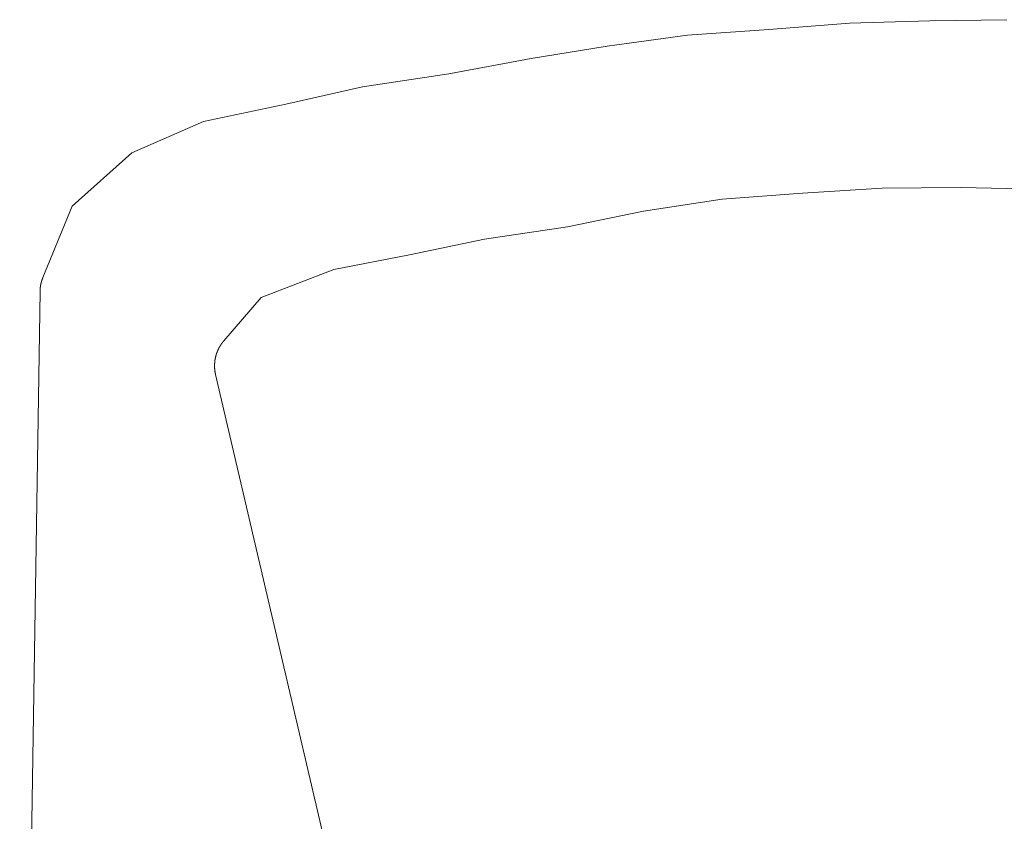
# Model space of a CAD drawing. Header units: metres. Extents: x 158874 to 185002, y -166493 to -154354.
# Tile 19 of 95: x 177589 to 177611, y -159975 to -159957. Entities that reach past the tile are written whole.
import ezdxf

# ---------------------------------------------------------------- set-up
doc = ezdxf.new("R2010")
doc.units = ezdxf.units.M
doc.layers.add('001_Dark_1 10', color=7, linetype='Continuous', lineweight=0)
doc.layers.add('wymiarowanie9', color=1, linetype='Continuous', lineweight=9)

# ---------------------------------------------------------------- blocks, each defined once
blk = doc.blocks.new('umywalka')
at = {"layer": '001_Dark_1 10', "color": 1}
for points in [[(179549.495, -159253.636, 0), (179551.212, -159253.615, 0)], [(179544.083, -159253.958, 0), (179545.899, -159253.835, 0)], [(179545.899, -159253.835, 0), (179547.697, -159253.694, 0)], [(179547.697, -159253.694, 0), (179549.495, -159253.636, 0)], [(179542.286, -159254.209, 0), (179544.083, -159253.958, 0)], [(179540.591, -159254.477, 0), (179542.286, -159254.209, 0)], [(179538.75, -159254.821, 0), (179540.591, -159254.477, 0)], [(179536.826, -159255.11, 0), (179538.75, -159254.821, 0)], [(179535.113, -159255.498, 0), (179536.826, -159255.11, 0)], [(179533.273, -159255.888, 0), (179535.113, -159255.498, 0)], [(179531.675, -159256.586, 0), (179533.273, -159255.888, 0)], [(179530.339, -159257.778, 0), (179531.675, -159256.586, 0)], [(179548.43, -159257.376, 0), (179550.174, -159257.364, 0)], [(179550.174, -159257.364, 0), (179551.909, -159257.398, 0)], [(179544.852, -159257.621, 0), (179546.65, -159257.489, 0)], [(179546.65, -159257.489, 0), (179548.43, -159257.376, 0)], [(179529.685, -159259.372, 0), (179530.339, -159257.778, 0)], [(179543.102, -159257.89, 0), (179544.852, -159257.621, 0)], [(179541.399, -159258.241, 0), (179543.102, -159257.89, 0)], [(179539.547, -159258.511, 0), (179541.399, -159258.241, 0)], [(179537.871, -159258.862, 0), (179539.547, -159258.511, 0)], [(179536.186, -159259.194, 0), (179537.871, -159258.862, 0)], [(179534.56, -159259.82, 0), (179536.186, -159259.194, 0)], [(179529.685, -159259.372, 0), (179529.685, -159259.373, 0), (179529.684, -159259.375, 0), (179529.684, -159259.376, 0), (179529.683, -159259.377, 0), (179529.683, -159259.378, 0), (179529.682, -159259.379, 0), (179529.682, -159259.38, 0), (179529.681, -159259.382, 0), (179529.681, -159259.383, 0), (179529.681, -159259.384, 0), (179529.68, -159259.385, 0), (179529.68, -159259.386, 0), (179529.679, -159259.387, 0), (179529.679, -159259.388, 0), (179529.678, -159259.39, 0), (179529.678, -159259.391, 0), (179529.677, -159259.392, 0), (179529.677, -159259.393, 0), (179529.677, -159259.394, 0), (179529.676, -159259.395, 0), (179529.676, -159259.397, 0), (179529.675, -159259.398, 0), (179529.675, -159259.399, 0), (179529.674, -159259.4, 0), (179529.674, -159259.401, 0), (179529.674, -159259.402, 0), (179529.673, -159259.404, 0), (179529.673, -159259.405, 0), (179529.672, -159259.406, 0), (179529.672, -159259.407, 0), (179529.671, -159259.408, 0), (179529.671, -159259.409, 0), (179529.671, -159259.411, 0), (179529.67, -159259.412, 0), (179529.67, -159259.413, 0), (179529.669, -159259.414, 0), (179529.669, -159259.415, 0), (179529.669, -159259.416, 0), (179529.668, -159259.418, 0), (179529.668, -159259.419, 0), (179529.667, -159259.42, 0), (179529.667, -159259.421, 0), (179529.667, -159259.422, 0), (179529.666, -159259.423, 0), (179529.666, -159259.425, 0), (179529.665, -159259.426, 0), (179529.665, -159259.427, 0), (179529.665, -159259.428, 0), (179529.664, -159259.429, 0), (179529.664, -159259.43, 0), (179529.663, -159259.432, 0), (179529.663, -159259.433, 0), (179529.663, -159259.434, 0), (179529.662, -159259.435, 0), (179529.662, -159259.436, 0), (179529.662, -159259.438, 0), (179529.661, -159259.439, 0), (179529.661, -159259.44, 0), (179529.66, -159259.441, 0), (179529.66, -159259.442, 0), (179529.66, -159259.443, 0), (179529.659, -159259.445, 0), (179529.659, -159259.446, 0), (179529.659, -159259.447, 0), (179529.658, -159259.448, 0), (179529.658, -159259.449, 0), (179529.657, -159259.451, 0), (179529.657, -159259.452, 0), (179529.657, -159259.453, 0), (179529.656, -159259.454, 0), (179529.656, -159259.455, 0), (179529.656, -159259.457, 0), (179529.655, -159259.458, 0), (179529.655, -159259.459, 0), (179529.655, -159259.46, 0), (179529.654, -159259.461, 0), (179529.654, -159259.462, 0), (179529.654, -159259.464, 0), (179529.653, -159259.465, 0), (179529.653, -159259.466, 0), (179529.653, -159259.467, 0), (179529.652, -159259.468, 0), (179529.652, -159259.47, 0), (179529.652, -159259.471, 0), (179529.651, -159259.472, 0), (179529.651, -159259.473, 0), (179529.651, -159259.474, 0), (179529.65, -159259.476, 0), (179529.65, -159259.477, 0), (179529.65, -159259.478, 0), (179529.649, -159259.479, 0), (179529.649, -159259.48, 0), (179529.649, -159259.482, 0), (179529.649, -159259.483, 0), (179529.648, -159259.484, 0), (179529.648, -159259.485, 0), (179529.648, -159259.486, 0), (179529.647, -159259.488, 0), (179529.647, -159259.489, 0), (179529.647, -159259.49, 0), (179529.646, -159259.491, 0), (179529.646, -159259.492, 0), (179529.646, -159259.494, 0), (179529.645, -159259.495, 0), (179529.645, -159259.496, 0), (179529.645, -159259.497, 0), (179529.645, -159259.498, 0), (179529.644, -159259.5, 0), (179529.644, -159259.501, 0), (179529.644, -159259.502, 0), (179529.643, -159259.503, 0), (179529.643, -159259.504, 0), (179529.643, -159259.506, 0), (179529.643, -159259.507, 0), (179529.642, -159259.508, 0), (179529.642, -159259.509, 0), (179529.642, -159259.511, 0), (179529.642, -159259.512, 0), (179529.641, -159259.513, 0), (179529.641, -159259.514, 0), (179529.641, -159259.515, 0), (179529.641, -159259.517, 0), (179529.64, -159259.518, 0), (179529.64, -159259.519, 0), (179529.64, -159259.52, 0), (179529.64, -159259.521, 0), (179529.639, -159259.523, 0), (179529.639, -159259.524, 0), (179529.639, -159259.525, 0), (179529.639, -159259.526, 0), (179529.638, -159259.528, 0), (179529.638, -159259.529, 0), (179529.638, -159259.53, 0), (179529.638, -159259.531, 0), (179529.637, -159259.532, 0), (179529.637, -159259.534, 0), (179529.637, -159259.535, 0), (179529.637, -159259.536, 0), (179529.636, -159259.537, 0), (179529.636, -159259.538, 0), (179529.636, -159259.54, 0), (179529.636, -159259.541, 0), (179529.635, -159259.542, 0), (179529.635, -159259.543, 0), (179529.635, -159259.545, 0), (179529.635, -159259.546, 0), (179529.635, -159259.547, 0), (179529.634, -159259.548, 0), (179529.634, -159259.549, 0), (179529.634, -159259.551, 0), (179529.634, -159259.552, 0), (179529.634, -159259.553, 0), (179529.633, -159259.554, 0), (179529.633, -159259.556, 0), (179529.633, -159259.557, 0), (179529.633, -159259.558, 0), (179529.633, -159259.559, 0), (179529.632, -159259.56, 0), (179529.632, -159259.562, 0), (179529.632, -159259.563, 0), (179529.632, -159259.564, 0), (179529.632, -159259.565, 0), (179529.631, -159259.567, 0), (179529.631, -159259.568, 0), (179529.631, -159259.569, 0), (179529.631, -159259.57, 0), (179529.631, -159259.571, 0), (179529.63, -159259.573, 0), (179529.63, -159259.574, 0), (179529.63, -159259.575, 0), (179529.63, -159259.576, 0), (179529.63, -159259.578, 0), (179529.63, -159259.579, 0), (179529.629, -159259.58, 0), (179529.629, -159259.581, 0), (179529.629, -159259.583, 0), (179529.629, -159259.584, 0), (179529.629, -159259.585, 0), (179529.629, -159259.586, 0), (179529.628, -159259.587, 0), (179529.628, -159259.589, 0), (179529.628, -159259.59, 0), (179529.628, -159259.591, 0), (179529.628, -159259.592, 0), (179529.628, -159259.594, 0), (179529.628, -159259.595, 0), (179529.627, -159259.596, 0), (179529.627, -159259.597, 0), (179529.627, -159259.598, 0), (179529.627, -159259.6, 0), (179529.627, -159259.601, 0), (179529.627, -159259.602, 0), (179529.627, -159259.603, 0), (179529.626, -159259.605, 0), (179529.626, -159259.606, 0), (179529.626, -159259.607, 0), (179529.626, -159259.608, 0), (179529.626, -159259.61, 0), (179529.626, -159259.611, 0), (179529.626, -159259.612, 0), (179529.626, -159259.613, 0), (179529.625, -159259.615, 0), (179529.625, -159259.616, 0), (179529.625, -159259.617, 0), (179529.625, -159259.618, 0), (179529.625, -159259.619, 0), (179529.625, -159259.621, 0), (179529.625, -159259.622, 0), (179529.625, -159259.623, 0), (179529.625, -159259.624, 0), (179529.624, -159259.626, 0), (179529.624, -159259.627, 0), (179529.624, -159259.628, 0), (179529.624, -159259.629, 0), (179529.624, -159259.631, 0), (179529.624, -159259.632, 0), (179529.624, -159259.633, 0), (179529.624, -159259.634, 0), (179529.624, -159259.636, 0), (179529.624, -159259.637, 0), (179529.624, -159259.638, 0), (179529.623, -159259.639, 0), (179529.623, -159259.64, 0), (179529.623, -159259.642, 0), (179529.623, -159259.643, 0), (179529.623, -159259.644, 0), (179529.623, -159259.645, 0), (179529.623, -159259.647, 0), (179529.623, -159259.648, 0), (179529.623, -159259.649, 0), (179529.623, -159259.65, 0), (179529.623, -159259.652, 0), (179529.623, -159259.653, 0), (179529.623, -159259.654, 0), (179529.623, -159259.655, 0), (179529.623, -159259.657, 0), (179529.622, -159259.658, 0), (179529.622, -159259.659, 0), (179529.622, -159259.66, 0), (179529.622, -159259.662, 0), (179529.622, -159259.663, 0), (179529.622, -159259.664, 0), (179529.622, -159259.665, 0), (179529.622, -159259.666, 0), (179529.622, -159259.668, 0), (179529.622, -159259.669, 0), (179529.622, -159259.67, 0), (179529.622, -159259.671, 0), (179529.622, -159259.673, 0), (179529.622, -159259.674, 0), (179529.622, -159259.675, 0), (179529.622, -159259.676, 0), (179529.622, -159259.678, 0), (179529.622, -159259.679, 0), (179529.622, -159259.68, 0), (179529.622, -159259.681, 0)], [(179529.168, -159288.545, 0), (179529.622, -159259.681, 0)], [(179533.726, -159260.786, 0), (179534.56, -159259.82, 0)], [(179533.726, -159260.786, 0), (179533.724, -159260.788, 0), (179533.722, -159260.791, 0), (179533.72, -159260.793, 0), (179533.718, -159260.795, 0), (179533.716, -159260.798, 0), (179533.714, -159260.8, 0), (179533.712, -159260.803, 0), (179533.71, -159260.805, 0), (179533.708, -159260.807, 0), (179533.706, -159260.81, 0), (179533.704, -159260.812, 0), (179533.702, -159260.815, 0), (179533.7, -159260.817, 0), (179533.698, -159260.82, 0), (179533.696, -159260.822, 0), (179533.694, -159260.825, 0), (179533.692, -159260.827, 0), (179533.691, -159260.83, 0), (179533.689, -159260.832, 0), (179533.687, -159260.835, 0), (179533.685, -159260.837, 0), (179533.683, -159260.84, 0), (179533.681, -159260.842, 0), (179533.679, -159260.845, 0), (179533.678, -159260.847, 0), (179533.676, -159260.85, 0), (179533.674, -159260.852, 0), (179533.672, -159260.855, 0), (179533.67, -159260.858, 0), (179533.669, -159260.86, 0), (179533.667, -159260.863, 0), (179533.665, -159260.865, 0), (179533.663, -159260.868, 0), (179533.662, -159260.87, 0), (179533.66, -159260.873, 0), (179533.658, -159260.876, 0), (179533.656, -159260.878, 0), (179533.655, -159260.881, 0), (179533.653, -159260.884, 0), (179533.651, -159260.886, 0), (179533.65, -159260.889, 0), (179533.648, -159260.891, 0), (179533.646, -159260.894, 0), (179533.645, -159260.897, 0), (179533.643, -159260.899, 0), (179533.642, -159260.902, 0), (179533.64, -159260.905, 0), (179533.638, -159260.907, 0), (179533.637, -159260.91, 0), (179533.635, -159260.913, 0), (179533.634, -159260.916, 0), (179533.632, -159260.918, 0), (179533.631, -159260.921, 0), (179533.629, -159260.924, 0), (179533.627, -159260.926, 0), (179533.626, -159260.929, 0), (179533.624, -159260.932, 0), (179533.623, -159260.935, 0), (179533.621, -159260.937, 0), (179533.62, -159260.94, 0), (179533.618, -159260.943, 0), (179533.617, -159260.946, 0), (179533.616, -159260.948, 0), (179533.614, -159260.951, 0), (179533.613, -159260.954, 0), (179533.611, -159260.957, 0), (179533.61, -159260.959, 0), (179533.608, -159260.962, 0), (179533.607, -159260.965, 0), (179533.606, -159260.968, 0), (179533.604, -159260.971, 0), (179533.603, -159260.974, 0), (179533.602, -159260.976, 0), (179533.6, -159260.979, 0), (179533.599, -159260.982, 0), (179533.598, -159260.985, 0), (179533.596, -159260.988, 0), (179533.595, -159260.991, 0), (179533.594, -159260.993, 0), (179533.593, -159260.996, 0), (179533.591, -159260.999, 0), (179533.59, -159261.002, 0), (179533.589, -159261.005, 0), (179533.588, -159261.008, 0), (179533.586, -159261.011, 0), (179533.585, -159261.013, 0), (179533.584, -159261.016, 0), (179533.583, -159261.019, 0), (179533.582, -159261.022, 0), (179533.58, -159261.025, 0), (179533.579, -159261.028, 0), (179533.578, -159261.031, 0), (179533.577, -159261.034, 0), (179533.576, -159261.037, 0), (179533.575, -159261.04, 0), (179533.574, -159261.042, 0), (179533.573, -159261.045, 0), (179533.571, -159261.048, 0), (179533.57, -159261.051, 0), (179533.569, -159261.054, 0), (179533.568, -159261.057, 0), (179533.567, -159261.06, 0), (179533.566, -159261.063, 0), (179533.565, -159261.066, 0), (179533.564, -159261.069, 0), (179533.563, -159261.072, 0), (179533.562, -159261.075, 0), (179533.561, -159261.078, 0), (179533.56, -159261.081, 0), (179533.559, -159261.084, 0), (179533.558, -159261.087, 0), (179533.557, -159261.09, 0), (179533.557, -159261.093, 0), (179533.556, -159261.096, 0), (179533.555, -159261.099, 0), (179533.554, -159261.102, 0), (179533.553, -159261.105, 0), (179533.552, -159261.108, 0), (179533.551, -159261.111, 0), (179533.55, -159261.114, 0), (179533.55, -159261.117, 0), (179533.549, -159261.12, 0), (179533.548, -159261.123, 0), (179533.547, -159261.126, 0), (179533.546, -159261.129, 0), (179533.546, -159261.132, 0), (179533.545, -159261.135, 0), (179533.544, -159261.138, 0), (179533.543, -159261.141, 0), (179533.543, -159261.144, 0), (179533.542, -159261.147, 0), (179533.541, -159261.15, 0), (179533.54, -159261.153, 0), (179533.54, -159261.156, 0), (179533.539, -159261.159, 0), (179533.538, -159261.162, 0), (179533.538, -159261.165, 0), (179533.537, -159261.168, 0), (179533.537, -159261.171, 0), (179533.536, -159261.174, 0), (179533.535, -159261.178, 0), (179533.535, -159261.181, 0), (179533.534, -159261.184, 0), (179533.534, -159261.187, 0), (179533.533, -159261.19, 0), (179533.532, -159261.193, 0), (179533.532, -159261.196, 0), (179533.531, -159261.199, 0), (179533.531, -159261.202, 0), (179533.53, -159261.205, 0), (179533.53, -159261.208, 0), (179533.529, -159261.211, 0), (179533.529, -159261.214, 0), (179533.528, -159261.218, 0), (179533.528, -159261.221, 0), (179533.528, -159261.224, 0), (179533.527, -159261.227, 0), (179533.527, -159261.23, 0), (179533.526, -159261.233, 0), (179533.526, -159261.236, 0), (179533.526, -159261.239, 0), (179533.525, -159261.242, 0), (179533.525, -159261.245, 0), (179533.524, -159261.249, 0), (179533.524, -159261.252, 0), (179533.524, -159261.255, 0), (179533.524, -159261.258, 0), (179533.523, -159261.261, 0), (179533.523, -159261.264, 0), (179533.523, -159261.267, 0), (179533.522, -159261.27, 0), (179533.522, -159261.273, 0), (179533.522, -159261.277, 0), (179533.522, -159261.28, 0), (179533.521, -159261.283, 0), (179533.521, -159261.286, 0), (179533.521, -159261.289, 0), (179533.521, -159261.292, 0), (179533.521, -159261.295, 0), (179533.521, -159261.298, 0), (179533.52, -159261.301, 0), (179533.52, -159261.305, 0), (179533.52, -159261.308, 0), (179533.52, -159261.311, 0), (179533.52, -159261.314, 0), (179533.52, -159261.317, 0), (179533.52, -159261.32, 0), (179533.52, -159261.323, 0), (179533.52, -159261.326, 0), (179533.52, -159261.33, 0), (179533.519, -159261.333, 0), (179533.519, -159261.336, 0), (179533.519, -159261.339, 0), (179533.519, -159261.342, 0), (179533.519, -159261.345, 0), (179533.519, -159261.348, 0), (179533.52, -159261.351, 0), (179533.52, -159261.355, 0), (179533.52, -159261.358, 0), (179533.52, -159261.361, 0), (179533.52, -159261.364, 0), (179533.52, -159261.367, 0), (179533.52, -159261.37, 0), (179533.52, -159261.373, 0), (179533.52, -159261.376, 0), (179533.52, -159261.38, 0), (179533.52, -159261.383, 0), (179533.521, -159261.386, 0), (179533.521, -159261.389, 0), (179533.521, -159261.392, 0), (179533.521, -159261.395, 0), (179533.521, -159261.398, 0), (179533.522, -159261.401, 0), (179533.522, -159261.404, 0), (179533.522, -159261.408, 0), (179533.522, -159261.411, 0), (179533.523, -159261.414, 0), (179533.523, -159261.417, 0), (179533.523, -159261.42, 0), (179533.523, -159261.423, 0), (179533.524, -159261.426, 0), (179533.524, -159261.429, 0), (179533.524, -159261.432, 0), (179533.525, -159261.436, 0), (179533.525, -159261.439, 0), (179533.525, -159261.442, 0), (179533.526, -159261.445, 0), (179533.526, -159261.448, 0), (179533.527, -159261.451, 0), (179533.527, -159261.454, 0), (179533.527, -159261.457, 0), (179533.528, -159261.46, 0), (179533.528, -159261.463, 0), (179533.529, -159261.467, 0), (179533.529, -159261.47, 0), (179533.53, -159261.473, 0), (179533.53, -159261.476, 0), (179533.531, -159261.479, 0), (179533.531, -159261.482, 0), (179533.532, -159261.485, 0), (179533.532, -159261.488, 0), (179533.533, -159261.491, 0), (179533.533, -159261.494, 0), (179533.534, -159261.497, 0), (179533.535, -159261.5, 0), (179533.535, -159261.503, 0), (179533.536, -159261.507, 0), (179533.536, -159261.51, 0), (179533.537, -159261.513, 0), (179533.538, -159261.516, 0), (179533.538, -159261.519, 0), (179533.539, -159261.522, 0), (179533.54, -159261.525, 0), (179533.54, -159261.528, 0), (179533.541, -159261.531, 0), (179533.542, -159261.534, 0)], [(179537.446, -159278.249, 0), (179533.542, -159261.534, 0)]]:
    blk.add_polyline3d(points, dxfattribs=at)

msp = doc.modelspace()

# ---------------------------------------------------------------- block references
at = {"layer": 'wymiarowanie9', "color": 0}
msp.add_blockref('umywalka', (-1939.928, -703.335), dxfattribs=at)

doc.saveas('drawing.dxf')
